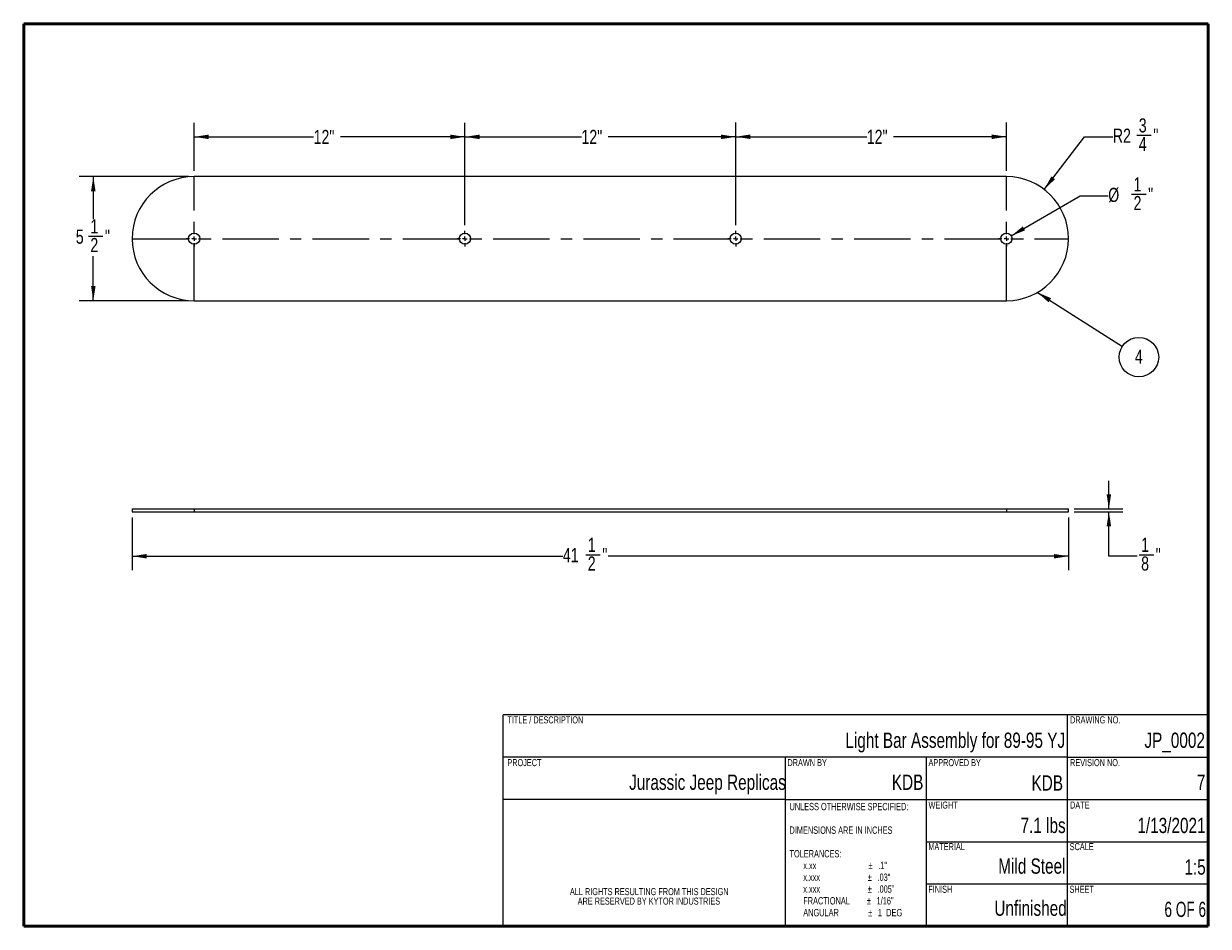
# Paper-space layout 'Lamp Plate' of a CAD drawing. Header units: inches. Extents: x 0.3 to 10.8, y 0.2 to 8.2.
import ezdxf

# ---------------------------------------------------------------- set-up
doc = ezdxf.new("R2010")
doc.units = ezdxf.units.IN
doc.header["$MEASUREMENT"] = 0
doc.linetypes.add('CENTERX2', pattern=[0.8, 0.5, -0.1, 0.1, -0.1])
doc.styles.add('SLDTEXTSTYLE0', font='TXT', dxfattribs={"width": 0.75})
doc.styles.add('SLDTEXTSTYLE1', font='TXT', dxfattribs={"width": 0.666667})
doc.dimstyles.new('SLDDIMSTYLE0', dxfattribs={"dimtxt": 0.18, "dimasz": 0.13, "dimexe": 0, "dimexo": 0.0625, "dimgap": 0, "dimtad": 0, "dimtih": 1, "dimtoh": 1, "dimdec": 0, "dimrnd": 1e-09, "dimzin": 0, "dimdsep": 46, "dimlunit": 5, "dimtxsty": 'Standard', "dimsah": 1, "dimcen": 0.09, "dimadec": 0, "dimazin": 0, "dimtfac": 0.13, "dimtdec": 0, "dimtofl": 0, "dimtmove": 0, "dimatfit": 3, "dimfxl": 0, "dimfrac": 2, "dimtolj": 1, "dimtzin": 0, "dimarcsym": 0})
doc.dimstyles.new('SLDDIMSTYLE14', dxfattribs={"dimtxt": 0.125, "dimasz": 0.13, "dimexe": 0, "dimexo": 0.0625, "dimgap": 0.03125, "dimtad": 0, "dimtih": 1, "dimtoh": 1, "dimdec": 6, "dimlfac": 5, "dimrnd": 1e-09, "dimzin": 12, "dimdsep": 46, "dimlunit": 5, "dimtxsty": 'SLDTEXTSTYLE0', "dimsah": 1, "dimcen": 0.09, "dimadec": 0, "dimazin": 3, "dimtfac": 1, "dimtdec": 4, "dimtofl": 0, "dimtmove": 0, "dimatfit": 3, "dimfxl": 0, "dimfrac": 2, "dimtolj": 1, "dimtzin": 12, "dimarcsym": 0})
doc.dimstyles.new('SLDDIMSTYLE15', dxfattribs={"dimtxt": 0.125, "dimasz": 0.13, "dimexe": 0, "dimexo": 0.0625, "dimgap": 0.03125, "dimtad": 0, "dimtih": 1, "dimtoh": 1, "dimdec": 6, "dimlfac": 5, "dimrnd": 1e-09, "dimzin": 12, "dimdsep": 46, "dimlunit": 5, "dimtxsty": 'SLDTEXTSTYLE0', "dimsah": 1, "dimcen": 0.09, "dimadec": 0, "dimazin": 3, "dimtfac": 1, "dimtdec": 4, "dimtmove": 0, "dimatfit": 0, "dimfxl": 0, "dimfrac": 2, "dimtolj": 1, "dimtzin": 12, "dimarcsym": 0})
doc.dimstyles.new('SLDDIMSTYLE16', dxfattribs={"dimtxt": 0.125, "dimasz": 0.13, "dimexe": 0, "dimexo": 0.0625, "dimgap": 0.03125, "dimtad": 0, "dimtih": 1, "dimtoh": 1, "dimdec": 4, "dimlfac": 5, "dimrnd": 1e-09, "dimzin": 12, "dimdsep": 46, "dimlunit": 5, "dimtxsty": 'SLDTEXTSTYLE0', "dimsah": 1, "dimcen": 0.09, "dimadec": 0, "dimazin": 3, "dimtfac": 1, "dimtdec": 4, "dimtofl": 0, "dimtmove": 0, "dimatfit": 3, "dimfxl": 0, "dimfrac": 2, "dimtolj": 1, "dimtzin": 12, "dimarcsym": 0})
doc.dimstyles.new('SLDDIMSTYLE17', dxfattribs={"dimtxt": 0.125, "dimasz": 0.13, "dimexe": 0, "dimexo": 0.0625, "dimgap": 0.03125, "dimtad": 0, "dimtih": 1, "dimtoh": 1, "dimdec": 4, "dimlfac": 5, "dimrnd": 1e-09, "dimzin": 12, "dimdsep": 46, "dimlunit": 5, "dimtxsty": 'SLDTEXTSTYLE0', "dimsah": 1, "dimcen": 0, "dimadec": 0, "dimazin": 3, "dimtfac": 1, "dimtdec": 4, "dimtofl": 0, "dimtmove": 0, "dimatfit": 3, "dimfxl": 0, "dimfrac": 2, "dimtolj": 1, "dimtzin": 12, "dimarcsym": 0})
doc.dimstyles.new('SLDDIMSTYLE18', dxfattribs={"dimtxt": 0.125, "dimasz": 0.13, "dimexe": 0, "dimexo": 0.0625, "dimgap": 0.03125, "dimtad": 0, "dimtih": 1, "dimtoh": 1, "dimdec": 4, "dimlfac": 5, "dimrnd": 1e-09, "dimzin": 12, "dimdsep": 46, "dimlunit": 5, "dimtxsty": 'SLDTEXTSTYLE0', "dimsah": 1, "dimcen": 0, "dimadec": 0, "dimazin": 3, "dimtfac": 1, "dimtdec": 4, "dimtofl": 0, "dimtmove": 0, "dimatfit": 3, "dimfxl": 0, "dimfrac": 2, "dimtolj": 1, "dimtzin": 12, "dimarcsym": 0})

# ---------------------------------------------------------------- blocks, each defined once
blk = doc.blocks.new('SW_NOTE_0_21')
at = {"color": 0, "linetype": 'Continuous', "lineweight": 0, "char_height": 0.065, "attachment_point": 1}
for s, insert, style in [('UNLESS OTHERWISE SPECIFIED:', (0, 0.084), 'SLDTEXTSTYLE0'), ('DIMENSIONS ARE IN INCHES', (0, -0.125), 'SLDTEXTSTYLE0'), ('TOLERANCES:', (0, -0.334), 'SLDTEXTSTYLE0'), ('x.xx', (0.122, -0.438), 'SLDTEXTSTYLE0'), ('%%p', (0.7, -0.438), 'SLDTEXTSTYLE0'), ('.1"', (0.786, -0.438), 'SLDTEXTSTYLE0'), ('x.xxx', (0.122, -0.542), 'SLDTEXTSTYLE0'), ('%%p', (0.693, -0.542), 'SLDTEXTSTYLE0'), ('.03"', (0.78, -0.542), 'SLDTEXTSTYLE0'), ('x.xxx', (0.122, -0.647), 'SLDTEXTSTYLE0'), ('%%p', (0.693, -0.647), 'SLDTEXTSTYLE0'), ('.005"', (0.78, -0.647), 'SLDTEXTSTYLE0'), ('FRACTIONAL', (0.122, -0.751), 'SLDTEXTSTYLE0'), ('%%p', (0.686, -0.751), 'SLDTEXTSTYLE0'), ('1/16"', (0.772, -0.751), 'SLDTEXTSTYLE0'), ('ANGULAR', (0.122, -0.856), 'SLDTEXTSTYLE0'), ('%%p', (0.697, -0.856), 'SLDTEXTSTYLE0'), ('1  DEG', (0.783, -0.856), 'SLDTEXTSTYLE1')]:
    blk.add_mtext(s, dxfattribs=dict(at, insert=insert, style=style))
blk = doc.blocks.new('SW_NOTE_0_22')
at = {"color": 0, "linetype": 'Continuous', "lineweight": 0, "char_height": 0.0625, "attachment_point": 2, "style": 'SLDTEXTSTYLE0'}
for s, insert in [('ALL RIGHTS RESULTING FROM THIS DESIGN', (0.813, 0.081)), ('ARE RESERVED BY KYTOR INDUSTRIES', (0.81, -0.003))]:
    blk.add_mtext(s, dxfattribs=dict(at, insert=insert))
blk = doc.blocks.new('_D_31')
at = {"color": 7, "linetype": 'Continuous', "lineweight": 0}
for p, q in [((1.211, 3.874), (1.211, 3.405)), ((9.511, 3.874), (9.511, 3.405)), ((1.211, 3.53), (5.029, 3.53)), ((5.232, 3.543), (5.361, 3.543)), ((9.511, 3.53), (5.431, 3.53))]:
    blk.add_line(p, q, dxfattribs=at)
at = {"color": 7, "linetype": 'Continuous', "lineweight": 18}
for points in [[(1.211, 3.53), (1.341, 3.51), (1.341, 3.55)], [(9.511, 3.53), (9.381, 3.55), (9.381, 3.51)]]:
    blk.add_solid(points, dxfattribs=at)
at = {"color": 7, "linetype": 'Continuous', "lineweight": 18, "char_height": 0.125, "attachment_point": 1, "style": 'SLDTEXTSTYLE0'}
for s, insert in [('1', (5.25, 3.693)), ('41', (5.029, 3.602)), ('"', (5.379, 3.602)), ('2', (5.25, 3.528))]:
    blk.add_mtext(s, dxfattribs=dict(at, insert=insert))
blk = doc.blocks.new('_D_32')
at = {"color": 7, "linetype": 'Continuous', "lineweight": 0}
for p, q in [((9.869, 3.949), (9.869, 4.199)), ((9.561, 3.949), (9.994, 3.949)), ((9.561, 3.924), (9.994, 3.924)), ((9.869, 3.53), (9.869, 3.924)), ((10.119, 3.53), (9.869, 3.53)), ((10.137, 3.543), (10.266, 3.543))]:
    blk.add_line(p, q, dxfattribs=at)
at = {"color": 7, "linetype": 'Continuous', "lineweight": 18}
for points in [[(9.869, 3.949), (9.889, 4.079), (9.849, 4.079)], [(9.869, 3.924), (9.849, 3.794), (9.889, 3.794)]]:
    blk.add_solid(points, dxfattribs=at)
at = {"color": 7, "linetype": 'Continuous', "lineweight": 18, "char_height": 0.125, "attachment_point": 1, "style": 'SLDTEXTSTYLE0'}
for s, insert in [('1', (10.155, 3.693)), ('"', (10.284, 3.602)), ('8', (10.155, 3.528))]:
    blk.add_mtext(s, dxfattribs=dict(at, insert=insert))
blk = doc.blocks.new('_D_33')
at = {"color": 7, "linetype": 'Continuous', "lineweight": 0}
for p, q in [((1.761, 6.945), (1.761, 7.372)), ((4.161, 6.465), (4.161, 7.372)), ((1.761, 7.247), (2.82, 7.247)), ((4.161, 7.247), (3.057, 7.247))]:
    blk.add_line(p, q, dxfattribs=at)
at = {"color": 7, "linetype": 'Continuous', "lineweight": 18}
for points in [[(1.761, 7.247), (1.891, 7.227), (1.891, 7.267)], [(4.161, 7.247), (4.031, 7.267), (4.031, 7.227)]]:
    blk.add_solid(points, dxfattribs=at)
at = {"color": 7, "linetype": 'Continuous', "lineweight": 18, "insert": (2.82, 7.309), "char_height": 0.125, "attachment_point": 1, "style": 'SLDTEXTSTYLE0'}
blk.add_mtext('12"', dxfattribs=at)
blk = doc.blocks.new('_D_34')
at = {"color": 7, "linetype": 'Continuous', "lineweight": 0}
for p, q in [((6.561, 6.465), (6.561, 7.373)), ((8.961, 6.945), (8.961, 7.373)), ((6.561, 7.248), (7.723, 7.248)), ((8.961, 7.248), (7.96, 7.248))]:
    blk.add_line(p, q, dxfattribs=at)
at = {"color": 7, "linetype": 'Continuous', "lineweight": 18}
for points in [[(6.561, 7.248), (6.691, 7.228), (6.691, 7.268)], [(8.961, 7.248), (8.831, 7.268), (8.831, 7.228)]]:
    blk.add_solid(points, dxfattribs=at)
at = {"color": 7, "linetype": 'Continuous', "lineweight": 18, "insert": (7.723, 7.31), "char_height": 0.125, "attachment_point": 1, "style": 'SLDTEXTSTYLE0'}
blk.add_mtext('12"', dxfattribs=at)
blk = doc.blocks.new('_D_35')
at = {"color": 7, "linetype": 'Continuous', "lineweight": 0}
for p, q in [((9.296, 6.781), (9.654, 7.248)), ((9.654, 7.248), (9.904, 7.248)), ((10.116, 7.261), (10.245, 7.261))]:
    blk.add_line(p, q, dxfattribs=at)
at = {"color": 7, "linetype": 'Continuous', "lineweight": 18}
blk.add_solid([(9.296, 6.781), (9.391, 6.872), (9.359, 6.896)], dxfattribs=at)
at = {"color": 7, "linetype": 'Continuous', "lineweight": 18, "char_height": 0.125, "attachment_point": 1, "style": 'SLDTEXTSTYLE0'}
for s, insert in [('3', (10.134, 7.411)), ('R2', (9.904, 7.32)), ('4', (10.134, 7.246)), ('"', (10.263, 7.32))]:
    blk.add_mtext(s, dxfattribs=dict(at, insert=insert))
blk = doc.blocks.new('_D_36')
at = {"color": 7, "linetype": 'Continuous', "lineweight": 0}
for p, q in [((9.004, 6.37), (9.613, 6.725)), ((9.613, 6.725), (9.863, 6.725)), ((10.07, 6.738), (10.199, 6.738))]:
    blk.add_line(p, q, dxfattribs=at)
at = {"color": 7, "linetype": 'Continuous', "lineweight": 18}
blk.add_solid([(9.004, 6.37), (9.126, 6.418), (9.106, 6.453)], dxfattribs=at)
at = {"color": 7, "linetype": 'Continuous', "lineweight": 18, "char_height": 0.125, "attachment_point": 1, "style": 'SLDTEXTSTYLE0'}
for s, insert in [('1', (10.088, 6.888)), ('%%c', (9.863, 6.795)), ('2', (10.088, 6.723)), ('"', (10.217, 6.797))]:
    blk.add_mtext(s, dxfattribs=dict(at, insert=insert))
blk = doc.blocks.new('_D_37')
at = {"color": 7, "linetype": 'Continuous', "lineweight": 0}
for p, q in [((4.161, 6.465), (4.161, 7.372)), ((6.561, 6.465), (6.561, 7.372)), ((4.161, 7.247), (5.194, 7.247)), ((6.561, 7.247), (5.43, 7.247))]:
    blk.add_line(p, q, dxfattribs=at)
at = {"color": 7, "linetype": 'Continuous', "lineweight": 18}
for points in [[(4.161, 7.247), (4.291, 7.227), (4.291, 7.267)], [(6.561, 7.247), (6.431, 7.267), (6.431, 7.227)]]:
    blk.add_solid(points, dxfattribs=at)
at = {"color": 7, "linetype": 'Continuous', "lineweight": 18, "insert": (5.194, 7.309), "char_height": 0.125, "attachment_point": 1, "style": 'SLDTEXTSTYLE0'}
blk.add_mtext('12"', dxfattribs=at)
blk = doc.blocks.new('_D_38')
at = {"color": 7, "linetype": 'Continuous', "lineweight": 0}
for p, q in [((1.711, 6.895), (0.742, 6.895)), ((0.867, 6.895), (0.867, 6.517)), ((0.823, 6.366), (0.952, 6.366)), ((0.867, 5.795), (0.867, 6.19)), ((1.711, 5.795), (0.742, 5.795))]:
    blk.add_line(p, q, dxfattribs=at)
at = {"color": 7, "linetype": 'Continuous', "lineweight": 18}
for points in [[(0.867, 6.895), (0.847, 6.765), (0.887, 6.765)], [(0.867, 5.795), (0.887, 5.925), (0.847, 5.925)]]:
    blk.add_solid(points, dxfattribs=at)
at = {"color": 7, "linetype": 'Continuous', "lineweight": 18, "char_height": 0.125, "attachment_point": 1, "style": 'SLDTEXTSTYLE0'}
for s, insert in [('1', (0.841, 6.516)), ('5', (0.712, 6.425)), ('"', (0.97, 6.425)), ('2', (0.841, 6.351))]:
    blk.add_mtext(s, dxfattribs=dict(at, insert=insert))
blk = doc.blocks.new('SW_NOTE_0_23')
at = {"color": 0, "linetype": 'Continuous', "lineweight": 0}
blk.add_circle((0.147, -0.094), 0.175, dxfattribs=at)
at = {"color": 0, "linetype": 'Continuous', "lineweight": 0, "insert": (0.146, -0.027), "char_height": 0.125, "attachment_point": 2, "style": 'SLDTEXTSTYLE0'}
blk.add_mtext('4', dxfattribs=at)
blk = doc.blocks.new('SW_CENTERMARKSYMBOL_5')
at = {"color": 0, "linetype": 'Continuous', "lineweight": 18}
for p, q in [((-0.04, 0), (-0.07, 0)), ((0, 0), (-0.02, 0)), ((0, 0.04), (0, 0.07)), ((0, 0), (0, 0.02)), ((0, 0), (0, -0.02)), ((0, 0), (0.02, 0)), ((0.04, 0), (0.07, 0)), ((0, -0.04), (0, -0.07))]:
    blk.add_line(p, q, dxfattribs=at)
blk = doc.blocks.new('SW_CENTERMARKSYMBOL_6')
at = {"color": 0, "linetype": 'Continuous', "lineweight": 18}
for p, q in [((-0.04, 0), (-0.07, 0)), ((0, 0), (-0.02, 0)), ((0, 0.04), (0, 0.07)), ((0, 0), (0, 0.02)), ((0, 0), (0, -0.02)), ((0, 0), (0.02, 0)), ((0.04, 0), (0.07, 0)), ((0, -0.04), (0, -0.07))]:
    blk.add_line(p, q, dxfattribs=at)
blk = doc.blocks.new('SW_CENTERMARKSYMBOL_7')
at = {"color": 0, "linetype": 'Continuous', "lineweight": 18}
for p, q in [((-0.04, 0), (-0.07, 0)), ((0, 0), (-0.02, 0)), ((0, 0.04), (0, 0.07)), ((0, 0), (0, 0.02)), ((0, 0), (0, -0.02)), ((0, 0), (0.02, 0)), ((0.04, 0), (0.07, 0)), ((0, -0.04), (0, -0.07))]:
    blk.add_line(p, q, dxfattribs=at)
blk = doc.blocks.new('SW_CENTERMARKSYMBOL_8')
at = {"color": 0, "linetype": 'Continuous', "lineweight": 18}
for p, q in [((-0.04, 0), (-0.07, 0)), ((0, 0), (-0.02, 0)), ((0, 0.04), (0, 0.07)), ((0, 0), (0, 0.02)), ((0, 0), (0, -0.02)), ((0, 0), (0.02, 0)), ((0.04, 0), (0.07, 0)), ((0, -0.04), (0, -0.07))]:
    blk.add_line(p, q, dxfattribs=at)

psp = doc.layouts.new('Lamp Plate')

# ---------------------------------------------------------------- linework, layer by layer
at = {"color": 7, "linetype": 'Continuous', "lineweight": 50}
for p, q in [((0.25, 0.25), (0.25, 8.25)), ((0.25, 8.25), (10.75, 8.25)), ((10.75, 8.25), (10.75, 0.25)), ((10.75, 0.25), (0.25, 0.25))]:
    psp.add_line(p, q, dxfattribs=at)
at = {"color": 7, "linetype": 'Continuous', "lineweight": 25}
for p, q in [((8.9608353, 6.89452084), (1.7608353, 6.89452084)), ((1.7608353, 5.79452084), (8.9608353, 5.79452084)), ((1.2108353, 3.94884674), (1.2108353, 3.92384674)), ((1.2108353, 3.94884674), (1.7608353, 3.94884674)), ((1.2108353, 3.92384674), (1.7608353, 3.92384674)), ((1.7608353, 3.94884674), (1.7608353, 3.92384674)), ((1.7608353, 3.94884674), (8.9608353, 3.94884674)), ((1.7608353, 3.92384674), (8.9608353, 3.92384674)), ((8.9608353, 3.94884674), (8.9608353, 3.92384674)), ((8.9608353, 3.94884674), (9.5108353, 3.94884674)), ((8.9608353, 3.92384674), (9.5108353, 3.92384674)), ((9.5108353, 3.92384674), (9.5108353, 3.94884674))]:
    psp.add_line(p, q, dxfattribs=at)
at = {"color": 7, "linetype": 'CENTERX2', "lineweight": 18}
for p, q in [((1.7608353, 5.79452084), (1.7608353, 6.89452084)), ((8.9608353, 5.79452084), (8.9608353, 6.89452084)), ((1.2108353, 6.34452084), (9.5108353, 6.34452084))]:
    psp.add_line(p, q, dxfattribs=at)
at = {"color": 7, "linetype": 'Continuous', "lineweight": 18}
for p, q in [((10.75021842, 2.12477492), (4.50021842, 2.12477492)), ((4.50021842, 0.24977492), (4.50021842, 2.12477492)), ((9.50021842, 2.12477492), (9.50021842, 0.24977492)), ((9.50021842, 1.74977492), (4.50021842, 1.74977492)), ((7.00021842, 1.74977492), (7.00021842, 0.24977492)), ((8.25021842, 1.74977492), (8.25021842, 0.24977492)), ((9.50021842, 1.74977492), (10.75021842, 1.74977492)), ((7.00021842, 1.37477492), (4.50021842, 1.37477492)), ((7.00021842, 1.37477492), (10.75021842, 1.37477492)), ((8.25021842, 0.99977492), (10.75021842, 0.99977492)), ((8.25021842, 0.62477492), (10.75021842, 0.62477492))]:
    psp.add_line(p, q, dxfattribs=at)
at = {"color": 7, "linetype": 'Continuous', "lineweight": 25}
for centre in [(1.7608353, 6.34452084), (4.1608353, 6.34452084), (6.5608353, 6.34452084), (8.9608353, 6.34452084)]:
    psp.add_circle(centre, 0.05, dxfattribs=at)
for centre, start, end in [((1.7608353, 6.34452084), 90, 270), ((8.9608353, 6.34452084), 270, 90)]:
    psp.add_arc(centre, 0.55, start, end, dxfattribs=at)

# ---------------------------------------------------------------- block references
at = {"color": 7, "linetype": 'Continuous', "lineweight": 0}
for name, p in [('SW_CENTERMARKSYMBOL_5', (1.7608353, 6.34452084)), ('SW_CENTERMARKSYMBOL_8', (4.1608353, 6.34452084)), ('SW_CENTERMARKSYMBOL_7', (6.5608353, 6.34452084)), ('SW_CENTERMARKSYMBOL_6', (8.9608353, 6.34452084)), ('SW_NOTE_0_23', (9.98826072, 5.38855539)), ('SW_NOTE_0_21', (7.0381283, 1.2595368)), ('SW_NOTE_0_22', (4.98177907, 0.5075623))]:
    psp.add_blockref(name, p, dxfattribs=at)

# ---------------------------------------------------------------- texts
for s, insert, char_height, attachment_point, style in [('TITLE / DESCRIPTION', (4.53726477, 2.11065209), 0.0625, 1, 'SLDTEXTSTYLE0'), ('DRAWING NO.', (9.52494428, 2.11065209), 0.0625, 1, 'SLDTEXTSTYLE0'), ('Light Bar Assembly for 89-95 YJ', (9.48099989, 1.96669565), 0.1354166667, 3, 'SLDTEXTSTYLE0'), ('JP_0002', (10.72022791, 1.96669565), 0.135416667, 3, 'SLDTEXTSTYLE0'), ('PROJECT', (4.53726477, 1.73182383), 0.0625, 1, 'SLDTEXTSTYLE0'), ('DRAWN BY', (7.02001649, 1.73182383), 0.0625, 1, 'SLDTEXTSTYLE0'), ('APPROVED BY', (8.27016168, 1.73182383), 0.0625, 1, 'SLDTEXTSTYLE0'), ('REVISION NO.', (9.52494428, 1.73182383), 0.0625, 1, 'SLDTEXTSTYLE0'), ('Jurassic Jeep Replicas', (7.00534945, 1.59439853), 0.1354166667, 3, 'SLDTEXTSTYLE0'), ('KDB', (8.2246098, 1.59439853), 0.135416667, 3, 'SLDTEXTSTYLE0'), ('KDB', (9.46255541, 1.58787356), 0.135416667, 3, 'SLDTEXTSTYLE0'), ('7', (10.72377004, 1.59439853), 0.13541667, 3, 'SLDTEXTSTYLE0'), ('WEIGHT', (8.27016168, 1.35562516), 0.0625, 1, 'SLDTEXTSTYLE0'), ('DATE', (9.52494428, 1.35562516), 0.0625, 1, 'SLDTEXTSTYLE0'), ('7.1 lbs', (9.48608955, 1.21167489), 0.135416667, 3, 'SLDTEXTSTYLE0'), ('1/13/2021', (10.72561396, 1.21167489), 0.135416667, 3, 'SLDTEXTSTYLE0'), ('MATERIAL', (8.26861389, 0.98735014), 0.0625, 1, 'SLDTEXTSTYLE0'), ('SCALE', (9.52154265, 0.98735014), 0.0625, 1, 'SLDTEXTSTYLE0'), ('Mild Steel', (9.48458498, 0.85134246), 0.135416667, 3, 'SLDTEXTSTYLE0'), ('1:5', (10.72716846, 0.84306937), 0.135416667, 3, 'SLDTEXTSTYLE0'), ('FINISH', (8.26830754, 0.60916578), 0.0625, 1, 'SLDTEXTSTYLE0'), ('SHEET', (9.52012888, 0.60916578), 0.0625, 1, 'SLDTEXTSTYLE0'), ('Unfinished', (9.49536822, 0.4780445), 0.135416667, 3, 'SLDTEXTSTYLE0'), ('6 OF 6', (10.73032609, 0.46785578), 0.135416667, 3, 'SLDTEXTSTYLE1')]:
    psp.add_mtext(s, dxfattribs=dict(at, insert=insert, char_height=char_height, attachment_point=attachment_point, style=style))

# ---------------------------------------------------------------- dimensions: what is measured, and where the dimension line sits
at = {"color": 7, "linetype": 'Continuous', "lineweight": 18}
for base, p1, p2, picture, middle in [((4.1608353, 7.2469395), (1.7608353, 6.89452084), (4.1608353, 6.41452084), '_D_33', (2.93848091, 7.2469395)), ((6.5608353, 7.2469395), (4.1608353, 6.41452084), (6.5608353, 6.41452084), '_D_37', (5.31190928, 7.2469395)), ((6.5608353, 7.24823359), (8.9608353, 6.89452084), (6.5608353, 6.41452084), '_D_34', (7.84147058, 7.24823359))]:
    dim = psp.add_linear_dim(base=base, p1=p1, p2=p2, dimstyle='SLDDIMSTYLE16', dxfattribs=at)
    dim.commit()
    dim.dimension.update_dxf_attribs({"geometry": picture, "text_midpoint": middle, "dimtype": 160})
dim = psp.add_radius_dim(center=(8.9608353, 6.34452084), mpoint=(9.29554308, 6.78095033), dimstyle='SLDDIMSTYLE17', dxfattribs=at)
dim.commit()
dim.dimension.update_dxf_attribs({"geometry": '_D_35', "text_midpoint": (10.10929528, 7.24823359), "dimtype": 164})
for base, p1, p2, angle, dimstyle, picture, middle in [((0.86713451, 5.79452084), (1.7608353, 6.89452084), (1.7608353, 5.79452084), 90, 'SLDDIMSTYLE14', '_D_38', (0.86713451, 6.35332141)), ((9.8688027, 3.94884674), (9.5108353, 3.92384674), (9.5108353, 3.94884674), 90, 'SLDDIMSTYLE15', '_D_32', (9.8688027, 3.53014595)), ((9.5108353, 3.53014595), (1.2108353, 3.92384674), (9.5108353, 3.92384674), 0, 'SLDDIMSTYLE14', '_D_31', (5.23000261, 3.53014595))]:
    dim = psp.add_linear_dim(base=base, p1=p1, p2=p2, angle=angle, dimstyle=dimstyle, dxfattribs=at)
    dim.commit()
    dim.dimension.update_dxf_attribs({"geometry": picture, "text_midpoint": middle, "dimtype": 160})
dim = psp.add_diameter_dim_2p(p1=(8.91766305, 6.31929869), p2=(9.00400754, 6.369743), dimstyle='SLDDIMSTYLE18', dxfattribs=at)
dim.commit()
dim.dimension.update_dxf_attribs({"geometry": '_D_36', "text_midpoint": (10.06561946, 6.72539394), "dimtype": 163})

# ---------------------------------------------------------------- leaders
at = {"color": 7, "linetype": 'Continuous', "lineweight": 0}
psp.add_leader([(9.23614854, 5.86838786), (9.98826072, 5.38855539)], dimstyle='SLDDIMSTYLE0', dxfattribs=at)

doc.saveas('drawing.dxf')
